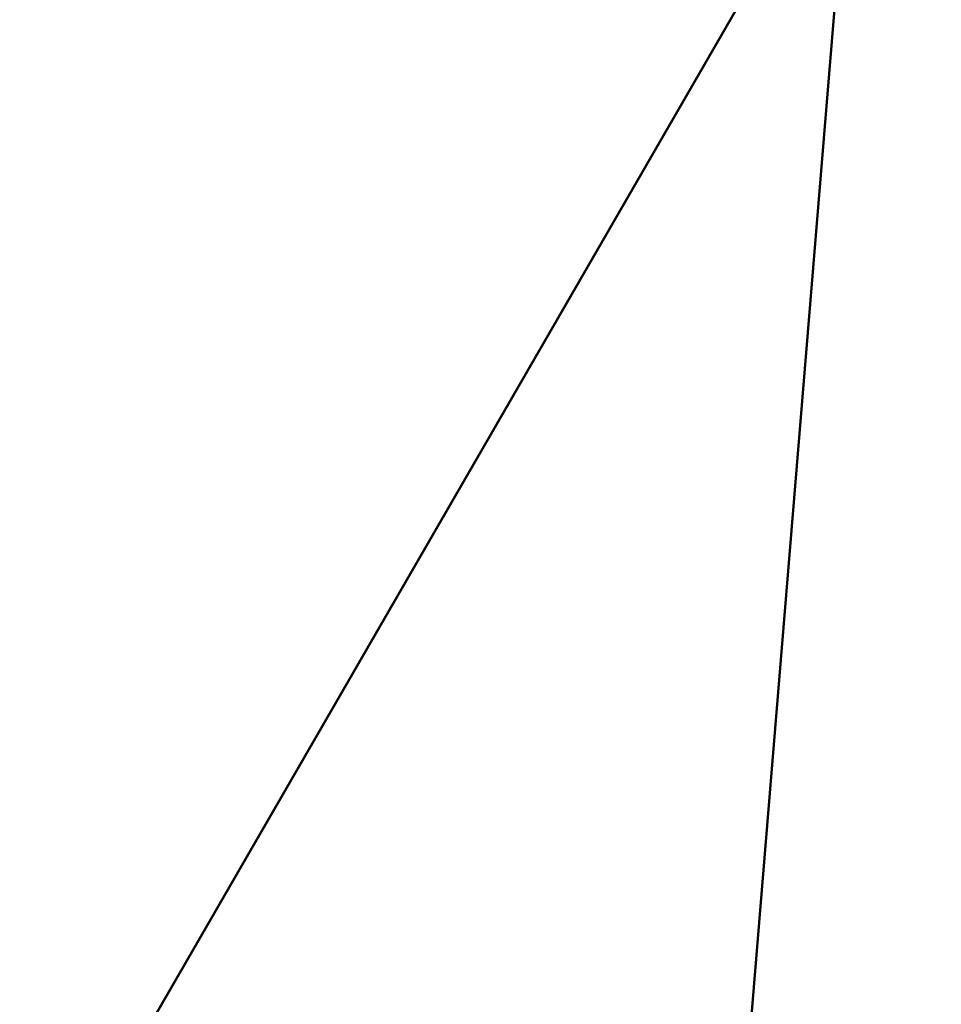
# Model space of a CAD drawing. Header units: millimetres. Extents: x -2000 to 2000, y -2000 to 2000.
# Tile 137 of 256: x -7 to -3, y 1 to 5. Entities that reach past the tile are written whole.
import ezdxf

# ---------------------------------------------------------------- set-up
doc = ezdxf.new("R2010")
doc.units = ezdxf.units.MM
doc.layers.add('E-LITE-EQPM', color=33, linetype='Continuous', lineweight=40)

msp = doc.modelspace()

# ---------------------------------------------------------------- meshes
at = {"layer": 'E-LITE-EQPM'}
mesh = msp.add_polyface(dxfattribs=at)
corners = [(-7, 0, 3962), (-3.5, -6.0622, 3962), (3.5, -6.0622, 3962), (7, 0, 3962), (3.5, 6.0622, 3962), (-3.5, 6.0622, 3962)]
mesh.append_faces([[corners[k] for k in face] for face in [(0, 3, 4, 5)]], dxfattribs={"vtx0": -1})
mesh.append_faces([[corners[k] for k in face] for face in [(1, 2, 3, 0)]], dxfattribs={"vtx2": -1})
mesh = msp.add_polyface(dxfattribs=at)
corners = [(4, 0, 3917), (0, 4, 3917), (-4, 0, 3917), (-7, 0, 3962), (-3.5, 6.0622, 3962), (3.5, 6.0622, 3962), (7, 0, 3962)]
mesh.append_faces([[corners[k] for k in face] for face in [(5, 0, 1), (1, 4, 5)]], dxfattribs={"vtx0": -1, "vtx2": -1})
mesh.append_faces([[corners[k] for k in face] for face in [(6, 0, 5), (3, 4, 2)]], dxfattribs={"vtx1": -1})
mesh.append_faces([[corners[k] for k in face] for face in [(1, 2, 4)]], dxfattribs={"vtx1": -1, "vtx2": -1})
mesh = msp.add_polyface(dxfattribs=at)
corners = [(-4, 0, 3917), (0, 4, 3917), (4, 0, 3917), (0, -4, 3917)]
mesh.append_faces([[corners[k] for k in face] for face in [(3, 0, 1, 2)]])

doc.saveas('drawing.dxf')
